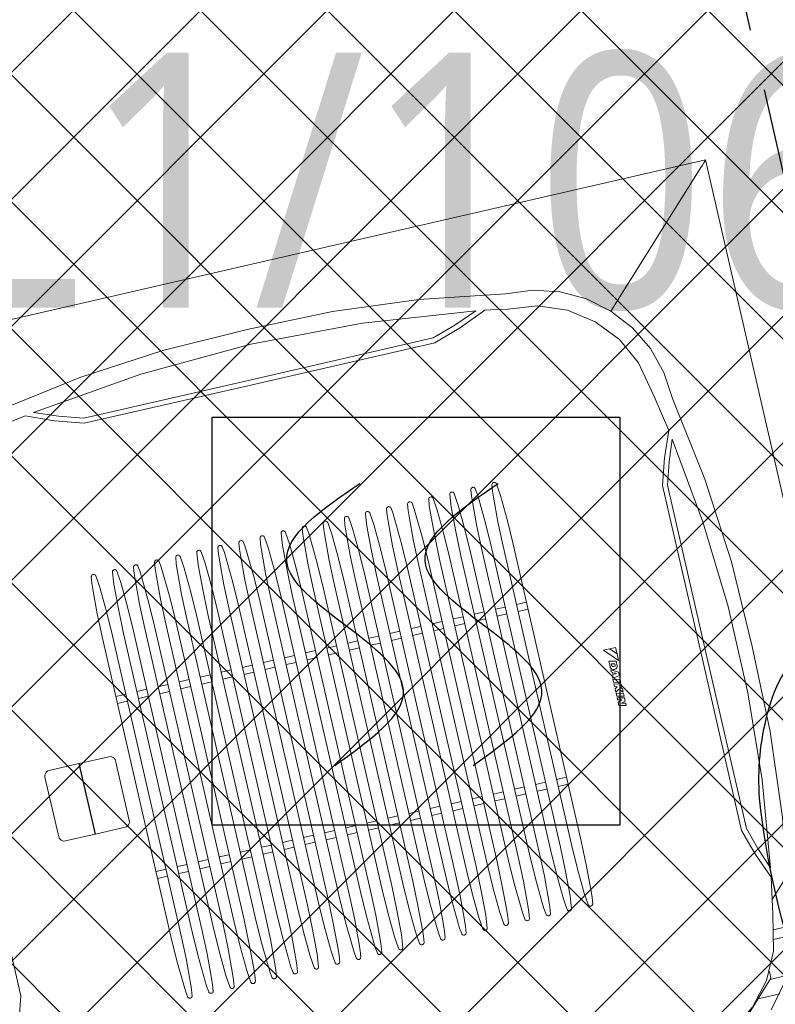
# Model space of a CAD drawing. Header units: centimetres. Extents: x -15121 to 17422, y -60492 to 0.
# Tile 213 of 256: x 2244 to 2318, y -29846 to -29750. Entities that reach past the tile are written whole.
import ezdxf
from ezdxf.enums import TextEntityAlignment as Align

# ---------------------------------------------------------------- set-up
doc = ezdxf.new("R2010")
doc.units = ezdxf.units.CM
doc.header["$LTSCALE"] = 60
doc.linetypes.add('MP', pattern=[0.25, 0.15, -0.1])
for name, color, linetype in [('_DTS_SSP', 1, 'Continuous'), ('A-----SZ', 8, 'Continuous'), ('AIKA KLIMATYZACJA2', 5, 'Continuous'), ('AIKA lampy restauracja wymiarowanie', 7, 'Continuous'), ('AIKA meble2', 8, 'Continuous'), ('AIKA ppoż restauracja', 7, 'Continuous'), ('AIKA sufity podwieszane', 8, 'Continuous'), ('AIKA WENT2', 8, 'Continuous')]:
    doc.layers.add(name, color=color, linetype=linetype)
doc.styles.add('Arial', font='l_10646.ttf')
doc.styles.add('wymiar', font='txt.shx', dxfattribs={"width": 0.6})
doc.dimstyles.new('Dwudziestka', dxfattribs={"dimtxt": 7, "dimasz": 0.7, "dimexe": 5, "dimexo": 0, "dimgap": 2.5, "dimtad": 1, "dimtoh": 1, "dimdec": 3, "dimrnd": 0.5, "dimdsep": 46, "dimtxsty": 'wymiar', "dimblk": 'znacznik', "dimcen": 0, "dimdle": 5, "dimse1": 1, "dimse2": 1, "dimclrd": 256, "dimclre": 256, "dimclrt": 256, "dimadec": 0, "dimazin": 0, "dimtfac": 0.4, "dimtdec": 3, "dimtix": 1, "dimtofl": 0, "dimtmove": 2, "dimatfit": 3, "dimldrblk": 'znacznik', "dimfxl": 1, "dimtolj": 1, "dimarcsym": 0})

# ---------------------------------------------------------------- blocks, each defined once
blk = doc.blocks.new('SL klima')
at = {"layer": 'AIKA KLIMATYZACJA2', "color": 140, "linetype": 'MP', "lineweight": -2}
blk.add_line((6475.775, -25771.737, 358.652), (6509.518, -25917.892, 358.652), dxfattribs=at)
blk = doc.blocks.new('SL krzesło')
at = {"layer": 'AIKA meble2'}
for p, q in [((-14.076, 42.173), (-14.845, 35.658)), ((-12.076, 42.173), (-11.628, 38.302)), ((12.076, 42.173), (11.586, 37.937)), ((14.076, 42.173), (14.905, 35.102))]:
    blk.add_line(p, q, dxfattribs=at)
at = {"layer": 'AIKA meble2', "transparency": 33554610}
for p, q in [((5.397, 39.888), (-5.272, 39.888)), ((17.355, -0.112), (-17.355, 0.112))]:
    blk.add_line(p, q, dxfattribs=at)
at = {"layer": 'AIKA meble2'}
for centre, radius, start, end in [((0, -26.206), 78.747, 83.06075, 96.93925), ((0.074, 7.505), 42.431, 75.60193, 103.19804), ((0, 16.386), 31.517, 73.97469, 106.02531), ((-9.162, 38.442), 7.248, 134.42091, 209.52067), ((9.162, 38.442), 7.248, 328.01039, 45.57909), ((-13.076, 42.173), 1, 0, 180), ((13.076, 42.173), 1, 0, 180)]:
    blk.add_arc(centre, radius, start, end, dxfattribs=at)
at = {"layer": 'AIKA meble2', "transparency": 33554610}
for centre, radius, start, end in [((-5.72, 27.415), 24.841, 98.78516, 118.03503), ((-5.72, 27.415), 24.841, 98.78516, 118.03503), ((5.72, 27.415), 24.841, 61.96497, 81.21484), ((5.72, 27.415), 24.841, 61.96497, 81.21484), ((-10.667, 35.994), 14.947, 116.75321, 150.82905), ((10.667, 35.994), 14.947, 29.17095, 63.24679), ((-6.347, 30.721), 18.387, 100.23592, 119.67368), ((6.347, 30.721), 18.387, 60.32632, 76.54596), ((-10.088, 35.33), 12.568, 115.25089, 156.71449), ((10.088, 35.33), 12.568, 23.28551, 64.74911), ((5.687, 31.736), 31.59, 158.56724, 214.56536), ((-5.687, 31.736), 31.59, 325.43464, 21.43276), ((1.558, 30.774), 25.069, 157.67285, 210.17816), ((-5.606, 27.696), 12.196, 88.42922, 145.84258), ((4.516, 26.297), 13.619, 35.66323, 86.29091), ((-1.558, 30.774), 25.069, 329.82184, 22.32715), ((0.905, 22.091), 20.754, 143.12929, 172.11934), ((-1.035, 21.778), 20.768, 7.55467, 36.86582), ((270.299, 1.813), 290.873, 175.43743, 179.54181), ((-262.623, 1.988), 283.065, 0.37333, 4.59088), ((-17.334, 3.488), 3.296, 168.60562, 267.68143), ((17.255, 3.142), 3.256, 271.77102, 12.24234)]:
    blk.add_arc(centre, radius, start, end, dxfattribs=at)
at = {"layer": 'AIKA meble2', "ltscale": 0.2, "transparency": 33554610}
for centre, start, end in [((-5.412, 34.196), 104.75922, 133.1183), ((5.412, 34.196), 46.8817, 75.24078)]:
    blk.add_arc(centre, 12.908, start, end, dxfattribs=at)
blk = doc.blocks.new('SL stolik i krzesła')
at = {"layer": 'AIKA meble2', "rotation": 90}
blk.add_blockref('SL krzesło', (5246.33, -44079.248), dxfattribs=at)
blk = doc.blocks.new('RSen_55_ME_FB_indoor unit - vrv - cassette-wall-floor_daikin - fxfa100aveb - round flow cassette - standard panel_daikin_lxwxh 950x950x296 mm-1840701-bottom')
at = {"lineweight": 18}
for p, q in [((-341.47, 337.95), (-363.25, 337.95)), ((-373.73, 322.05), (-357.37, 322.05)), ((-369.05, 284.76), (-387.99, 284.76)), ((-389.75, 275.24), (-371.05, 275.24))]:
    blk.add_line(p, q, dxfattribs=at)
blk = doc.blocks.new('RSen_55_ME_FB_SOg - fxfa100aveb - standard panel - SH_daikin_tbq - standard-951967-bottom')
at = {"lineweight": 18}
for p, q in [((-475.24, 474.95), (-475.24, -474.95)), ((-329.72, 349.71), (-358.27, 321.15)), ((-358.27, 321.15), (-358.27, 314.39)), ((-358.27, 321.15), (-358.27, 321.15)), ((-366.73, 295.75), (-366.73, 295.75)), ((-376.8, 246.05), (-395.54, 227.31)), ((-380.71, 224.64), (-380.71, 224.64)), ((-382.22, 215.56), (-382.22, 215.56)), ((-367.63, 172.74), (-367.63, 172.75)), ((-367.63, 0), (-367.63, 172.74)), ((-362.63, 173.41), (-362.63, 0)), ((362.63, 0), (362.63, 173.41)), ((-206.98, -150.29), (-206.98, 149.71)), ((-197.02, 149.71), (-197.02, -150.29)), ((-185.77, -150.29), (-185.77, 149.71)), ((-175.81, 149.71), (-175.81, -150.29)), ((-164.55, -150.29), (-164.55, 149.71)), ((-154.59, 149.71), (-154.59, -150.29)), ((-143.34, -150.29), (-143.34, 149.71)), ((-133.38, 149.71), (-133.38, -150.29)), ((-122.12, -150.29), (-122.12, 149.71)), ((-112.16, 149.71), (-112.16, -150.29)), ((-100.91, -150.29), (-100.91, 149.71)), ((-90.95, 149.71), (-90.95, -150.29)), ((-79.7, -150.29), (-79.7, 149.71)), ((-69.74, 149.71), (-69.74, -150.29)), ((-58.48, -150.29), (-58.48, 149.71)), ((-48.52, 149.71), (-48.52, -150.29)), ((-37.27, -150.29), (-37.27, 149.71)), ((-27.31, 149.71), (-27.31, -150.29)), ((-16.05, -150.29), (-16.05, 149.71)), ((-6.09, 149.71), (-6.09, -150.29)), ((5.16, -150.29), (5.16, 149.71)), ((15.12, 149.71), (15.12, -150.29)), ((26.38, -150.29), (26.38, 149.71)), ((36.34, 149.71), (36.34, -150.29)), ((47.59, -150.29), (47.59, 149.71)), ((57.55, 149.71), (57.55, -150.29)), ((68.81, -150.29), (68.81, 149.71)), ((78.77, 149.71), (78.77, -150.29)), ((90.02, -150.29), (90.02, 149.71)), ((99.98, 149.71), (99.98, -150.29)), ((111.23, -150.29), (111.23, 149.71)), ((121.19, 149.71), (121.19, -150.29)), ((132.45, -150.29), (132.45, 149.71)), ((142.41, 149.71), (142.41, -150.29)), ((153.66, -150.29), (153.66, 149.71)), ((163.62, 149.71), (163.62, -150.29)), ((174.88, -150.29), (174.88, 149.71)), ((184.84, 149.71), (184.84, -150.29)), ((196.09, -150.29), (196.09, 149.71)), ((206.05, 149.71), (206.05, -150.29)), ((-197.02, 91.24), (-206.98, 91.24)), ((-175.81, 91.24), (-185.77, 91.24)), ((-154.59, 91.24), (-164.55, 91.24)), ((-133.38, 91.24), (-143.34, 91.24)), ((-112.16, 91.24), (-122.12, 91.24)), ((-90.95, 91.24), (-100.91, 91.24)), ((-69.74, 91.24), (-79.7, 91.24)), ((-48.52, 91.24), (-58.48, 91.24)), ((-27.31, 91.24), (-37.27, 91.24)), ((-6.09, 91.24), (-16.05, 91.24)), ((15.12, 91.24), (5.16, 91.24)), ((36.34, 91.24), (26.38, 91.24)), ((57.55, 91.24), (47.59, 91.24)), ((78.77, 91.24), (68.81, 91.24)), ((99.98, 91.24), (90.02, 91.24)), ((121.19, 91.24), (111.23, 91.24)), ((142.41, 91.24), (132.45, 91.24)), ((163.62, 91.24), (153.66, 91.24)), ((184.84, 91.24), (174.88, 91.24)), ((206.05, 91.24), (196.09, 91.24)), ((-206.98, 84.24), (-197.02, 84.24)), ((-185.77, 84.24), (-175.81, 84.24)), ((-164.55, 84.24), (-154.59, 84.24)), ((-143.34, 84.24), (-133.38, 84.24)), ((-122.12, 84.24), (-112.16, 84.24)), ((-100.91, 84.24), (-90.95, 84.24)), ((-79.7, 84.24), (-69.74, 84.24)), ((-58.48, 84.24), (-48.52, 84.24)), ((-37.27, 84.24), (-27.31, 84.24)), ((-16.05, 84.24), (-6.09, 84.24)), ((5.16, 84.24), (15.12, 84.24)), ((26.38, 84.24), (36.34, 84.24)), ((47.59, 84.24), (57.55, 84.24)), ((68.81, 84.24), (78.77, 84.24)), ((90.02, 84.24), (99.98, 84.24)), ((111.23, 84.24), (121.19, 84.24)), ((132.45, 84.24), (142.41, 84.24)), ((153.66, 84.24), (163.62, 84.24)), ((174.88, 84.24), (184.84, 84.24)), ((196.09, 84.24), (206.05, 84.24)), ((220.5, 29.71), (220.5, 29.71)), ((220.5, 29.71), (220.5, -30.29)), ((255.77, 35.21), (226, 35.21)), ((255.77, -35.79), (255.77, 35.21)), ((286, 35.21), (256.19, 35.21)), ((256.19, 35.21), (256.19, -35.79)), ((291.5, 29.71), (291.5, 29.71)), ((291.5, -30.29), (291.5, 29.71)), ((-272.79, 27.13), (-279.79, 28.88)), ((-279.79, 28.88), (-279.79, 26.62)), ((-279.79, 26.62), (-275.79, 25.62)), ((-275.79, 25.62), (-279.79, 24.32)), ((-279.79, 24.32), (-279.79, 21.1)), ((-279.79, 21.1), (-272.79, 19.36)), ((-272.79, 17.84), (-279.79, 19.59)), ((-279.79, 19.59), (-279.79, 16.61)), ((-276.78, 22.55), (-272.79, 23.85)), ((-272.79, 21.55), (-276.78, 22.55)), ((-272.79, 23.85), (-272.79, 27.13)), ((-272.79, 19.36), (-272.79, 21.55)), ((-279.79, 16.61), (-272.79, 14.86)), ((-276.29, 11.49), (-279.79, 15.38)), ((-279.79, 15.38), (-279.79, 12.04)), ((-279.79, 12.04), (-277.42, 9.42)), ((-277.42, 9.42), (-279.79, 10.01)), ((-279.79, 10.01), (-279.79, 7.21)), ((-272.79, 13.94), (-276.29, 11.49)), ((-275.08, 8.83), (-272.79, 10.44)), ((-272.79, 14.86), (-272.79, 17.84)), ((-272.79, 10.44), (-272.79, 13.94)), ((-279.79, 7.21), (-272.79, 5.46)), ((-272.79, 3.84), (-279.79, 5.59)), ((-279.79, 5.59), (-279.79, 2.61)), ((-279.79, 2.61), (-272.79, 0.86)), ((-272.79, 8.26), (-275.08, 8.83)), ((-272.79, 5.46), (-272.79, 8.26)), ((-272.79, 0.86), (-272.79, 3.84)), ((-367.63, -172.75), (-367.63, 0)), ((-362.63, 0), (-362.63, -173.41)), ((-272.79, -0.17), (-279.79, -1.4)), ((-279.79, -1.4), (-279.79, -4.72)), ((-279.79, -4.72), (-272.79, -8.6)), ((-277.47, -3.97), (-275.8, -3.67)), ((-275.8, -4.89), (-277.47, -3.97)), ((-276.05, -8.39), (-277.01, -8.39)), ((-275.8, -3.67), (-275.8, -4.89)), ((-274.17, -3.38), (-272.79, -3.14)), ((-274.17, -5.8), (-274.17, -3.38)), ((-272.79, -6.56), (-274.17, -5.8)), ((-272.79, -3.14), (-272.79, -0.17)), ((-272.79, -8.6), (-272.79, -6.56)), ((-270.27, -28.88), (-282.31, -16)), ((-282.31, -16), (-282.31, -22.44)), ((-279.79, -11.17), (-279.79, -11.17)), ((-279.79, -11.17), (-279.79, -15.8)), ((-279.79, -15.8), (-272.79, -17.54)), ((-278.11, -13.33), (-278.11, -11.94)), ((-274.47, -14.24), (-278.11, -13.33)), ((-277.35, -11.19), (-276.29, -11.19)), ((-274.47, -12.76), (-274.47, -14.24)), ((-272.79, -11.94), (-272.79, -11.94)), ((-272.79, -17.54), (-272.79, -11.94)), ((-282.31, -22.44), (-276.29, -28.88)), ((-276.29, -28.88), (-282.31, -22.44)), ((-282.31, -22.44), (-282.31, -28.88)), ((-282.31, -28.88), (-276.29, -28.88)), ((-276.29, -28.88), (-270.27, -28.88)), ((-270.27, -28.88), (-270.27, -28.88)), ((226, -35.79), (255.77, -35.79)), ((256.19, -35.79), (286, -35.79)), ((-197.02, -84.81), (-206.98, -84.81)), ((-175.81, -84.81), (-185.77, -84.81)), ((-154.59, -84.81), (-164.55, -84.81)), ((-133.38, -84.81), (-143.34, -84.81)), ((-112.16, -84.81), (-122.12, -84.81)), ((-90.95, -84.81), (-100.91, -84.81)), ((-69.74, -84.81), (-79.7, -84.81)), ((-48.52, -84.81), (-58.48, -84.81)), ((-27.31, -84.81), (-37.27, -84.81)), ((-6.09, -84.81), (-16.05, -84.81)), ((15.12, -84.81), (5.16, -84.81)), ((36.34, -84.81), (26.38, -84.81)), ((57.55, -84.81), (47.59, -84.81)), ((78.77, -84.81), (68.81, -84.81)), ((99.98, -84.81), (90.02, -84.81)), ((121.19, -84.81), (111.23, -84.81)), ((142.41, -84.81), (132.45, -84.81)), ((163.62, -84.81), (153.66, -84.81)), ((184.84, -84.81), (174.88, -84.81)), ((206.05, -84.81), (196.09, -84.81)), ((-206.98, -91.81), (-197.02, -91.81)), ((-185.77, -91.81), (-175.81, -91.81)), ((-164.55, -91.81), (-154.59, -91.81)), ((-143.34, -91.81), (-133.38, -91.81)), ((-122.12, -91.81), (-112.16, -91.81)), ((-100.91, -91.81), (-90.95, -91.81)), ((-79.7, -91.81), (-69.74, -91.81)), ((-58.48, -91.81), (-48.52, -91.81)), ((-37.27, -91.81), (-27.31, -91.81)), ((-16.05, -91.81), (-6.09, -91.81)), ((5.16, -91.81), (15.12, -91.81)), ((26.38, -91.81), (36.34, -91.81)), ((47.59, -91.81), (57.55, -91.81)), ((68.81, -91.81), (78.77, -91.81)), ((90.02, -91.81), (99.98, -91.81)), ((111.23, -91.81), (121.19, -91.81)), ((132.45, -91.81), (142.41, -91.81)), ((153.66, -91.81), (163.62, -91.81)), ((174.88, -91.81), (184.84, -91.81)), ((196.09, -91.81), (206.05, -91.81)), ((-380.71, -224.64), (-380.71, -224.64)), ((-391.27, -254.48), (-391.27, -254.48)), ((-466.81, -466.52), (-351.57, -351.28)), ((-176.41, -359.64), (0, -359.64)), ((0, -364.64), (-175.74, -364.64)), ((-175.74, -364.64), (-175.74, -364.64)), ((0, -359.64), (176.41, -359.64)), ((175.74, -364.64), (0, -364.64)), ((175.74, -364.64), (175.74, -364.64)), ((-222.4, -381.18), (-222.4, -381.18)), ((222.4, -381.18), (222.4, -381.18)), ((-254.75, -390.98), (-254.75, -390.98)), ((0, -413.41), (0, -413.41)), ((-475.24, -474.95), (475.24, -474.95))]:
    blk.add_line(p, q, dxfattribs=at)
for points in [[(-253.38, 375.94, 0), (-282.69, 372.32, 0), (-310.23, 361.65, 0), (-334.34, 344.6, 0), (-353.56, 322.18, 0), (-366.73, 295.75, 0)], [(-391.27, 254.47, 0), (-388.8, 281.17, 0), (-381.13, 306.86, 0), (-368.56, 330.54, 0), (-351.57, 351.28, 0)], [(-366.73, 295.75, 0), (-374.21, 260.26, 0), (-380.71, 224.64, 0)], [(-413.02, 0, 0), (-411.79, 85.27, 0), (-404.53, 170.23, 0), (-391.27, 254.47, 0)], [(-380.71, 224.64, 0), (-370.6, 199.4, 0), (-362.63, 173.41, 0)], [(362.63, 173.41, 0), (370.6, 199.4, 0), (380.71, 224.64, 0)], [(-382.22, 215.56, 0), (-393.3, 129.68, 0), (-398.85, 43.29, 0), (-398.85, -43.28, 0), (-393.3, -129.68, 0), (-382.22, -215.56, 0)], [(-367.63, 172.74, 0), (-374.17, 194.41, 0), (-382.22, 215.56, 0)], [(-204.17, 211.14, 0), (-203.94, 211.64, 0), (-203.59, 212.07, 0), (-203.14, 212.41, 0), (-202.63, 212.62, 0), (-202.08, 212.71, 0), (-201.53, 212.66, 0), (-201.01, 212.48, 0), (-200.54, 212.18, 0), (-200.16, 211.78, 0), (-199.89, 211.29, 0), (-199.75, 210.75, 0)], [(-182.96, 211.14, 0), (-182.72, 211.64, 0), (-182.37, 212.07, 0), (-181.93, 212.41, 0), (-181.42, 212.62, 0), (-180.87, 212.71, 0), (-180.32, 212.66, 0), (-179.79, 212.48, 0), (-179.33, 212.18, 0), (-178.95, 211.78, 0), (-178.68, 211.29, 0), (-178.53, 210.75, 0)], [(-161.74, 211.14, 0), (-161.51, 211.64, 0), (-161.16, 212.07, 0), (-160.71, 212.41, 0), (-160.2, 212.62, 0), (-159.66, 212.71, 0), (-159.1, 212.66, 0), (-158.58, 212.48, 0), (-158.11, 212.18, 0), (-157.73, 211.78, 0), (-157.46, 211.29, 0), (-157.32, 210.75, 0)], [(-140.53, 211.14, 0), (-140.29, 211.64, 0), (-139.94, 212.07, 0), (-139.5, 212.41, 0), (-138.99, 212.62, 0), (-138.44, 212.71, 0), (-137.89, 212.66, 0), (-137.36, 212.48, 0), (-136.9, 212.18, 0), (-136.52, 211.78, 0), (-136.25, 211.29, 0), (-136.1, 210.75, 0)], [(-119.31, 211.14, 0), (-119.08, 211.64, 0), (-118.73, 212.07, 0), (-118.29, 212.41, 0), (-117.78, 212.62, 0), (-117.23, 212.71, 0), (-116.67, 212.66, 0), (-116.15, 212.48, 0), (-115.68, 212.18, 0), (-115.3, 211.78, 0), (-115.03, 211.29, 0), (-114.89, 210.75, 0)], [(-98.1, 211.14, 0), (-97.86, 211.64, 0), (-97.51, 212.07, 0), (-97.07, 212.41, 0), (-96.56, 212.62, 0), (-96.01, 212.71, 0), (-95.46, 212.66, 0), (-94.93, 212.48, 0), (-94.47, 212.18, 0), (-94.09, 211.78, 0), (-93.82, 211.29, 0), (-93.67, 210.75, 0)], [(-76.88, 211.14, 0), (-76.65, 211.64, 0), (-76.3, 212.07, 0), (-75.86, 212.41, 0), (-75.35, 212.62, 0), (-74.8, 212.71, 0), (-74.24, 212.66, 0), (-73.72, 212.48, 0), (-73.25, 212.18, 0), (-72.87, 211.78, 0), (-72.6, 211.29, 0), (-72.46, 210.75, 0)], [(-55.67, 211.14, 0), (-55.43, 211.64, 0), (-55.09, 212.07, 0), (-54.64, 212.41, 0), (-54.13, 212.62, 0), (-53.58, 212.71, 0), (-53.03, 212.66, 0), (-52.5, 212.48, 0), (-52.04, 212.18, 0), (-51.66, 211.78, 0), (-51.39, 211.29, 0), (-51.24, 210.75, 0)], [(-34.45, 211.14, 0), (-34.22, 211.64, 0), (-33.87, 212.07, 0), (-33.43, 212.41, 0), (-32.92, 212.62, 0), (-32.37, 212.71, 0), (-31.82, 212.66, 0), (-31.29, 212.48, 0), (-30.82, 212.18, 0), (-30.45, 211.78, 0), (-30.18, 211.29, 0), (-30.03, 210.75, 0)], [(-13.24, 211.14, 0), (-13.01, 211.64, 0), (-12.66, 212.07, 0), (-12.21, 212.41, 0), (-11.7, 212.62, 0), (-11.15, 212.71, 0), (-10.6, 212.66, 0), (-10.08, 212.48, 0), (-9.61, 212.18, 0), (-9.23, 211.78, 0), (-8.96, 211.29, 0), (-8.82, 210.75, 0)], [(7.97, 211.14, 0), (8.21, 211.64, 0), (8.56, 212.07, 0), (9, 212.41, 0), (9.51, 212.62, 0), (10.06, 212.71, 0), (10.61, 212.66, 0), (11.14, 212.48, 0), (11.6, 212.18, 0), (11.98, 211.78, 0), (12.25, 211.29, 0), (12.4, 210.75, 0)], [(29.19, 211.14, 0), (29.42, 211.64, 0), (29.77, 212.07, 0), (30.22, 212.41, 0), (30.73, 212.62, 0), (31.27, 212.71, 0), (31.83, 212.66, 0), (32.35, 212.48, 0), (32.82, 212.18, 0), (33.2, 211.78, 0), (33.47, 211.29, 0), (33.61, 210.75, 0)], [(50.4, 211.14, 0), (50.64, 211.64, 0), (50.99, 212.07, 0), (51.43, 212.41, 0), (51.94, 212.62, 0), (52.49, 212.71, 0), (53.04, 212.66, 0), (53.57, 212.48, 0), (54.03, 212.18, 0), (54.41, 211.78, 0), (54.68, 211.29, 0), (54.83, 210.75, 0)], [(71.62, 211.14, 0), (71.85, 211.64, 0), (72.2, 212.07, 0), (72.64, 212.41, 0), (73.16, 212.62, 0), (73.7, 212.71, 0), (74.26, 212.66, 0), (74.78, 212.48, 0), (75.25, 212.18, 0), (75.63, 211.78, 0), (75.9, 211.29, 0), (76.04, 210.75, 0)], [(92.83, 211.14, 0), (93.07, 211.64, 0), (93.42, 212.07, 0), (93.86, 212.41, 0), (94.37, 212.62, 0), (94.92, 212.71, 0), (95.47, 212.66, 0), (96, 212.48, 0), (96.46, 212.18, 0), (96.84, 211.78, 0), (97.11, 211.29, 0), (97.26, 210.75, 0)], [(114.05, 211.14, 0), (114.28, 211.64, 0), (114.63, 212.07, 0), (115.07, 212.41, 0), (115.58, 212.62, 0), (116.13, 212.71, 0), (116.69, 212.66, 0), (117.21, 212.48, 0), (117.68, 212.18, 0), (118.06, 211.78, 0), (118.33, 211.29, 0), (118.47, 210.75, 0)], [(135.26, 211.14, 0), (135.5, 211.64, 0), (135.85, 212.07, 0), (136.29, 212.41, 0), (136.8, 212.62, 0), (137.35, 212.71, 0), (137.9, 212.66, 0), (138.43, 212.48, 0), (138.89, 212.18, 0), (139.27, 211.78, 0), (139.54, 211.29, 0), (139.69, 210.75, 0)], [(156.48, 211.14, 0), (156.71, 211.64, 0), (157.06, 212.07, 0), (157.5, 212.41, 0), (158.01, 212.62, 0), (158.56, 212.71, 0), (159.12, 212.66, 0), (159.64, 212.48, 0), (160.11, 212.18, 0), (160.49, 211.78, 0), (160.76, 211.29, 0), (160.9, 210.75, 0)], [(177.69, 211.14, 0), (177.93, 211.64, 0), (178.27, 212.07, 0), (178.72, 212.41, 0), (179.23, 212.62, 0), (179.78, 212.71, 0), (180.33, 212.66, 0), (180.85, 212.48, 0), (181.32, 212.18, 0), (181.7, 211.78, 0), (181.97, 211.29, 0), (182.11, 210.75, 0)], [(198.91, 211.14, 0), (199.14, 211.64, 0), (199.49, 212.07, 0), (199.93, 212.41, 0), (200.44, 212.62, 0), (200.99, 212.71, 0), (201.54, 212.66, 0), (202.07, 212.48, 0), (202.54, 212.18, 0), (202.91, 211.78, 0), (203.18, 211.29, 0), (203.33, 210.75, 0)], [(-205.5, 198.38, 0), (-204.97, 204.77, 0), (-204.17, 211.14, 0)], [(-199.75, 210.75, 0), (-199.02, 204.82, 0), (-198.54, 198.87, 0)], [(-184.29, 198.38, 0), (-183.76, 204.77, 0), (-182.96, 211.14, 0)], [(-178.53, 210.75, 0), (-177.81, 204.82, 0), (-177.32, 198.87, 0)], [(-163.07, 198.38, 0), (-162.54, 204.77, 0), (-161.74, 211.14, 0)], [(-157.32, 210.75, 0), (-156.59, 204.82, 0), (-156.11, 198.87, 0)], [(-141.86, 198.38, 0), (-141.33, 204.77, 0), (-140.53, 211.14, 0)], [(-136.1, 210.75, 0), (-135.38, 204.82, 0), (-134.89, 198.87, 0)], [(-120.64, 198.38, 0), (-120.11, 204.77, 0), (-119.31, 211.14, 0)], [(-114.89, 210.75, 0), (-114.16, 204.82, 0), (-113.68, 198.87, 0)], [(-99.43, 198.38, 0), (-98.9, 204.77, 0), (-98.1, 211.14, 0)], [(-93.67, 210.75, 0), (-92.95, 204.82, 0), (-92.46, 198.87, 0)], [(-78.21, 198.38, 0), (-77.69, 204.77, 0), (-76.88, 211.14, 0)], [(-72.46, 210.75, 0), (-71.73, 204.82, 0), (-71.25, 198.87, 0)], [(-57, 198.38, 0), (-56.47, 204.77, 0), (-55.67, 211.14, 0)], [(-51.24, 210.75, 0), (-50.52, 204.82, 0), (-50.03, 198.87, 0)], [(-35.78, 198.38, 0), (-35.26, 204.77, 0), (-34.45, 211.14, 0)], [(-30.03, 210.75, 0), (-29.31, 204.82, 0), (-28.82, 198.87, 0)], [(-14.57, 198.38, 0), (-14.04, 204.77, 0), (-13.24, 211.14, 0)], [(-8.82, 210.75, 0), (-8.09, 204.82, 0), (-7.6, 198.87, 0)], [(6.64, 198.38, 0), (7.17, 204.77, 0), (7.97, 211.14, 0)], [(12.4, 210.75, 0), (13.12, 204.82, 0), (13.61, 198.87, 0)], [(27.86, 198.38, 0), (28.39, 204.77, 0), (29.19, 211.14, 0)], [(33.61, 210.75, 0), (34.34, 204.82, 0), (34.82, 198.87, 0)], [(49.07, 198.38, 0), (49.6, 204.77, 0), (50.4, 211.14, 0)], [(54.83, 210.75, 0), (55.55, 204.82, 0), (56.04, 198.87, 0)], [(70.29, 198.38, 0), (70.82, 204.77, 0), (71.62, 211.14, 0)], [(76.04, 210.75, 0), (76.77, 204.82, 0), (77.25, 198.87, 0)], [(91.5, 198.38, 0), (92.03, 204.77, 0), (92.83, 211.14, 0)], [(97.26, 210.75, 0), (97.98, 204.82, 0), (98.47, 198.87, 0)], [(112.72, 198.38, 0), (113.25, 204.77, 0), (114.05, 211.14, 0)], [(118.47, 210.75, 0), (119.2, 204.82, 0), (119.68, 198.87, 0)], [(133.93, 198.38, 0), (134.46, 204.77, 0), (135.26, 211.14, 0)], [(139.69, 210.75, 0), (140.41, 204.82, 0), (140.9, 198.87, 0)], [(155.15, 198.38, 0), (155.67, 204.77, 0), (156.48, 211.14, 0)], [(160.9, 210.75, 0), (161.62, 204.82, 0), (162.11, 198.87, 0)], [(176.36, 198.38, 0), (176.89, 204.77, 0), (177.69, 211.14, 0)], [(182.11, 210.75, 0), (182.84, 204.82, 0), (183.33, 198.87, 0)], [(197.58, 198.38, 0), (198.1, 204.77, 0), (198.91, 211.14, 0)], [(203.33, 210.75, 0), (204.05, 204.82, 0), (204.54, 198.87, 0)], [(-206.98, 149.71, 0), (-206.61, 174.06, 0), (-205.5, 198.38, 0)], [(-198.54, 198.87, 0), (-197.4, 174.3, 0), (-197.02, 149.71, 0)], [(-185.77, 149.71, 0), (-185.4, 174.06, 0), (-184.29, 198.38, 0)], [(-177.32, 198.87, 0), (-176.19, 174.3, 0), (-175.81, 149.71, 0)], [(-164.55, 149.71, 0), (-164.18, 174.06, 0), (-163.07, 198.38, 0)], [(-156.11, 198.87, 0), (-154.97, 174.3, 0), (-154.59, 149.71, 0)], [(-143.34, 149.71, 0), (-142.97, 174.06, 0), (-141.86, 198.38, 0)], [(-134.89, 198.87, 0), (-133.76, 174.3, 0), (-133.38, 149.71, 0)], [(-122.12, 149.71, 0), (-121.75, 174.06, 0), (-120.64, 198.38, 0)], [(-113.68, 198.87, 0), (-112.54, 174.3, 0), (-112.16, 149.71, 0)], [(-100.91, 149.71, 0), (-100.54, 174.06, 0), (-99.43, 198.38, 0)], [(-92.46, 198.87, 0), (-91.33, 174.3, 0), (-90.95, 149.71, 0)], [(-79.7, 149.71, 0), (-79.33, 174.06, 0), (-78.21, 198.38, 0)], [(-71.25, 198.87, 0), (-70.11, 174.3, 0), (-69.74, 149.71, 0)], [(-58.48, 149.71, 0), (-58.11, 174.06, 0), (-57, 198.38, 0)], [(-50.03, 198.87, 0), (-48.9, 174.3, 0), (-48.52, 149.71, 0)], [(-37.27, 149.71, 0), (-36.9, 174.06, 0), (-35.78, 198.38, 0)], [(-28.82, 198.87, 0), (-27.68, 174.3, 0), (-27.31, 149.71, 0)], [(-16.05, 149.71, 0), (-15.68, 174.06, 0), (-14.57, 198.38, 0)], [(-7.6, 198.87, 0), (-6.47, 174.3, 0), (-6.09, 149.71, 0)], [(5.16, 149.71, 0), (5.53, 174.06, 0), (6.64, 198.38, 0)], [(13.61, 198.87, 0), (14.74, 174.3, 0), (15.12, 149.71, 0)], [(26.38, 149.71, 0), (26.75, 174.06, 0), (27.86, 198.38, 0)], [(34.82, 198.87, 0), (35.96, 174.3, 0), (36.34, 149.71, 0)], [(47.59, 149.71, 0), (47.96, 174.06, 0), (49.07, 198.38, 0)], [(56.04, 198.87, 0), (57.17, 174.3, 0), (57.55, 149.71, 0)], [(68.81, 149.71, 0), (69.18, 174.06, 0), (70.29, 198.38, 0)], [(77.25, 198.87, 0), (78.39, 174.3, 0), (78.77, 149.71, 0)], [(90.02, 149.71, 0), (90.39, 174.06, 0), (91.5, 198.38, 0)], [(98.47, 198.87, 0), (99.6, 174.3, 0), (99.98, 149.71, 0)], [(111.23, 149.71, 0), (111.61, 174.06, 0), (112.72, 198.38, 0)], [(119.68, 198.87, 0), (120.82, 174.3, 0), (121.19, 149.71, 0)], [(132.45, 149.71, 0), (132.82, 174.06, 0), (133.93, 198.38, 0)], [(140.9, 198.87, 0), (142.03, 174.3, 0), (142.41, 149.71, 0)], [(153.66, 149.71, 0), (154.03, 174.06, 0), (155.15, 198.38, 0)], [(162.11, 198.87, 0), (163.25, 174.3, 0), (163.62, 149.71, 0)], [(174.88, 149.71, 0), (175.25, 174.06, 0), (176.36, 198.38, 0)], [(183.33, 198.87, 0), (184.46, 174.3, 0), (184.84, 149.71, 0)], [(196.09, 149.71, 0), (196.46, 174.06, 0), (197.58, 198.38, 0)], [(204.54, 198.87, 0), (205.67, 174.3, 0), (206.05, 149.71, 0)], [(226, 35.21, 0), (224.58, 35.02, 0), (223.25, 34.48, 0), (222.11, 33.6, 0), (221.24, 32.46, 0), (220.69, 31.14, 0), (220.5, 29.71, 0)], [(291.5, 29.71, 0), (291.31, 31.14, 0), (290.76, 32.46, 0), (289.89, 33.6, 0), (288.75, 34.48, 0), (287.42, 35.02, 0), (286, 35.21, 0)], [(-391.27, -254.48, 0), (-404.53, -170.24, 0), (-411.79, -85.27, 0), (-413.02, 0, 0)], [(-277.01, -8.39, 0), (-277.73, -8.48, 0), (-278.4, -8.76, 0), (-278.97, -9.2, 0), (-279.41, -9.78, 0), (-279.69, -10.45, 0), (-279.79, -11.17, 0)], [(-272.79, -11.94, 0), (-272.9, -11.07, 0), (-273.22, -10.25, 0), (-273.73, -9.53, 0), (-274.4, -8.96, 0), (-275.19, -8.57, 0), (-276.05, -8.39, 0)], [(-278.11, -11.94, 0), (-278.08, -11.75, 0), (-278.01, -11.57, 0), (-277.89, -11.41, 0), (-277.73, -11.29, 0), (-277.55, -11.21, 0), (-277.35, -11.19, 0)], [(-276.29, -11.19, 0), (-275.85, -11.24, 0), (-275.45, -11.39, 0), (-275.08, -11.64, 0), (-274.79, -11.96, 0), (-274.58, -12.34, 0), (-274.47, -12.76, 0)], [(220.5, -30.29, 0), (220.69, -31.71, 0), (221.24, -33.04, 0), (222.11, -34.18, 0), (223.25, -35.05, 0), (224.58, -35.6, 0), (226, -35.79, 0)], [(286, -35.79, 0), (287.42, -35.6, 0), (288.75, -35.05, 0), (289.89, -34.18, 0), (290.76, -33.04, 0), (291.31, -31.71, 0), (291.5, -30.29, 0)], [(-205.47, -199.43, 0), (-206.61, -174.87, 0), (-206.98, -150.29, 0)], [(-197.02, -150.29, 0), (-197.4, -174.87, 0), (-198.53, -199.43, 0)], [(-184.26, -199.43, 0), (-185.39, -174.87, 0), (-185.77, -150.29, 0)], [(-175.81, -150.29, 0), (-176.19, -174.87, 0), (-177.32, -199.43, 0)], [(-163.04, -199.43, 0), (-164.18, -174.87, 0), (-164.55, -150.29, 0)], [(-154.59, -150.29, 0), (-154.97, -174.87, 0), (-156.11, -199.43, 0)], [(-141.83, -199.43, 0), (-142.96, -174.87, 0), (-143.34, -150.29, 0)], [(-133.38, -150.29, 0), (-133.76, -174.87, 0), (-134.89, -199.43, 0)], [(-120.61, -199.43, 0), (-121.75, -174.87, 0), (-122.12, -150.29, 0)], [(-112.16, -150.29, 0), (-112.54, -174.87, 0), (-113.68, -199.43, 0)], [(-99.4, -199.43, 0), (-100.53, -174.87, 0), (-100.91, -150.29, 0)], [(-90.95, -150.29, 0), (-91.33, -174.87, 0), (-92.46, -199.43, 0)], [(-78.18, -199.43, 0), (-79.32, -174.87, 0), (-79.7, -150.29, 0)], [(-69.74, -150.29, 0), (-70.11, -174.87, 0), (-71.25, -199.43, 0)], [(-56.97, -199.43, 0), (-58.1, -174.87, 0), (-58.48, -150.29, 0)], [(-48.52, -150.29, 0), (-48.9, -174.87, 0), (-50.03, -199.43, 0)], [(-35.76, -199.43, 0), (-36.89, -174.87, 0), (-37.27, -150.29, 0)], [(-27.31, -150.29, 0), (-27.68, -174.87, 0), (-28.82, -199.43, 0)], [(-14.54, -199.43, 0), (-15.67, -174.87, 0), (-16.05, -150.29, 0)], [(-6.09, -150.29, 0), (-6.47, -174.87, 0), (-7.6, -199.43, 0)], [(6.67, -199.43, 0), (5.54, -174.87, 0), (5.16, -150.29, 0)], [(15.12, -150.29, 0), (14.74, -174.87, 0), (13.61, -199.43, 0)], [(27.89, -199.43, 0), (26.75, -174.87, 0), (26.38, -150.29, 0)], [(36.34, -150.29, 0), (35.96, -174.87, 0), (34.83, -199.43, 0)], [(49.1, -199.43, 0), (47.97, -174.87, 0), (47.59, -150.29, 0)], [(57.55, -150.29, 0), (57.17, -174.87, 0), (56.04, -199.43, 0)], [(70.32, -199.43, 0), (69.18, -174.87, 0), (68.81, -150.29, 0)], [(78.77, -150.29, 0), (78.39, -174.87, 0), (77.25, -199.43, 0)], [(91.53, -199.43, 0), (90.4, -174.87, 0), (90.02, -150.29, 0)], [(99.98, -150.29, 0), (99.6, -174.87, 0), (98.47, -199.43, 0)], [(112.75, -199.43, 0), (111.61, -174.87, 0), (111.23, -150.29, 0)], [(121.19, -150.29, 0), (120.82, -174.87, 0), (119.68, -199.43, 0)], [(133.96, -199.43, 0), (132.83, -174.87, 0), (132.45, -150.29, 0)], [(142.41, -150.29, 0), (142.03, -174.87, 0), (140.9, -199.43, 0)], [(155.18, -199.43, 0), (154.04, -174.87, 0), (153.66, -150.29, 0)], [(163.62, -150.29, 0), (163.25, -174.87, 0), (162.11, -199.43, 0)], [(176.39, -199.43, 0), (175.26, -174.87, 0), (174.88, -150.29, 0)], [(184.84, -150.29, 0), (184.46, -174.87, 0), (183.33, -199.43, 0)], [(197.6, -199.43, 0), (196.47, -174.87, 0), (196.09, -150.29, 0)], [(206.05, -150.29, 0), (205.68, -174.87, 0), (204.54, -199.43, 0)], [(-382.22, -215.56, 0), (-374.17, -194.41, 0), (-367.63, -172.75, 0)], [(-362.63, -173.41, 0), (-370.6, -199.41, 0), (-380.71, -224.64, 0)], [(-204.26, -211.33, 0), (-204.98, -205.39, 0), (-205.47, -199.43, 0)], [(-198.53, -199.43, 0), (-199.02, -205.39, 0), (-199.75, -211.33, 0)], [(-183.04, -211.33, 0), (-183.77, -205.39, 0), (-184.26, -199.43, 0)], [(-177.32, -199.43, 0), (-177.81, -205.39, 0), (-178.53, -211.33, 0)], [(-161.83, -211.33, 0), (-162.56, -205.39, 0), (-163.04, -199.43, 0)], [(-156.11, -199.43, 0), (-156.59, -205.39, 0), (-157.32, -211.33, 0)], [(-140.62, -211.33, 0), (-141.34, -205.39, 0), (-141.83, -199.43, 0)], [(-134.89, -199.43, 0), (-135.38, -205.39, 0), (-136.1, -211.33, 0)], [(-119.4, -211.33, 0), (-120.13, -205.39, 0), (-120.61, -199.43, 0)], [(-113.68, -199.43, 0), (-114.16, -205.39, 0), (-114.89, -211.33, 0)], [(-98.19, -211.33, 0), (-98.91, -205.39, 0), (-99.4, -199.43, 0)], [(-92.46, -199.43, 0), (-92.95, -205.39, 0), (-93.67, -211.33, 0)], [(-76.97, -211.33, 0), (-77.7, -205.39, 0), (-78.18, -199.43, 0)], [(-71.25, -199.43, 0), (-71.73, -205.39, 0), (-72.46, -211.33, 0)], [(-55.76, -211.33, 0), (-56.48, -205.39, 0), (-56.97, -199.43, 0)], [(-50.03, -199.43, 0), (-50.52, -205.39, 0), (-51.24, -211.33, 0)], [(-34.54, -211.33, 0), (-35.27, -205.39, 0), (-35.76, -199.43, 0)], [(-28.82, -199.43, 0), (-29.31, -205.39, 0), (-30.03, -211.33, 0)], [(-13.33, -211.33, 0), (-14.05, -205.39, 0), (-14.54, -199.43, 0)], [(-7.6, -199.43, 0), (-8.09, -205.39, 0), (-8.82, -211.33, 0)], [(7.89, -211.33, 0), (7.16, -205.39, 0), (6.67, -199.43, 0)], [(13.61, -199.43, 0), (13.12, -205.39, 0), (12.4, -211.33, 0)], [(29.1, -211.33, 0), (28.38, -205.39, 0), (27.89, -199.43, 0)], [(34.83, -199.43, 0), (34.34, -205.39, 0), (33.61, -211.33, 0)], [(50.31, -211.33, 0), (49.59, -205.39, 0), (49.1, -199.43, 0)], [(56.04, -199.43, 0), (55.55, -205.39, 0), (54.83, -211.33, 0)], [(71.53, -211.33, 0), (70.8, -205.39, 0), (70.32, -199.43, 0)], [(77.25, -199.43, 0), (76.77, -205.39, 0), (76.04, -211.33, 0)], [(92.74, -211.33, 0), (92.02, -205.39, 0), (91.53, -199.43, 0)], [(98.47, -199.43, 0), (97.98, -205.39, 0), (97.26, -211.33, 0)], [(113.96, -211.33, 0), (113.23, -205.39, 0), (112.75, -199.43, 0)], [(119.68, -199.43, 0), (119.2, -205.39, 0), (118.47, -211.33, 0)], [(135.17, -211.33, 0), (134.45, -205.39, 0), (133.96, -199.43, 0)], [(140.9, -199.43, 0), (140.41, -205.39, 0), (139.69, -211.33, 0)], [(156.39, -211.33, 0), (155.66, -205.39, 0), (155.18, -199.43, 0)], [(162.11, -199.43, 0), (161.63, -205.39, 0), (160.9, -211.33, 0)], [(177.6, -211.33, 0), (176.88, -205.39, 0), (176.39, -199.43, 0)], [(183.33, -199.43, 0), (182.84, -205.39, 0), (182.11, -211.33, 0)], [(198.82, -211.33, 0), (198.09, -205.39, 0), (197.6, -199.43, 0)], [(204.54, -199.43, 0), (204.05, -205.39, 0), (203.33, -211.33, 0)], [(-199.75, -211.33, 0), (-199.9, -211.9, 0), (-200.2, -212.41, 0), (-200.62, -212.82, 0), (-201.14, -213.12, 0), (-201.71, -213.27, 0), (-202.3, -213.27, 0), (-202.87, -213.12, 0), (-203.38, -212.82, 0), (-203.8, -212.41, 0), (-204.1, -211.9, 0), (-204.26, -211.33, 0)], [(-178.53, -211.33, 0), (-178.69, -211.9, 0), (-178.99, -212.41, 0), (-179.41, -212.82, 0), (-179.92, -213.12, 0), (-180.49, -213.27, 0), (-181.08, -213.27, 0), (-181.65, -213.12, 0), (-182.17, -212.82, 0), (-182.59, -212.41, 0), (-182.89, -211.9, 0), (-183.04, -211.33, 0)], [(-157.32, -211.33, 0), (-157.48, -211.9, 0), (-157.78, -212.41, 0), (-158.2, -212.82, 0), (-158.71, -213.12, 0), (-159.28, -213.27, 0), (-159.87, -213.27, 0), (-160.44, -213.12, 0), (-160.95, -212.82, 0), (-161.37, -212.41, 0), (-161.67, -211.9, 0), (-161.83, -211.33, 0)], [(-136.1, -211.33, 0), (-136.26, -211.9, 0), (-136.56, -212.41, 0), (-136.98, -212.82, 0), (-137.49, -213.12, 0), (-138.06, -213.27, 0), (-138.65, -213.27, 0), (-139.23, -213.12, 0), (-139.74, -212.82, 0), (-140.16, -212.41, 0), (-140.46, -211.9, 0), (-140.62, -211.33, 0)], [(-114.89, -211.33, 0), (-115.05, -211.9, 0), (-115.35, -212.41, 0), (-115.77, -212.82, 0), (-116.28, -213.12, 0), (-116.85, -213.27, 0), (-117.44, -213.27, 0), (-118.01, -213.12, 0), (-118.52, -212.82, 0), (-118.94, -212.41, 0), (-119.24, -211.9, 0), (-119.4, -211.33, 0)], [(-93.67, -211.33, 0), (-93.83, -211.9, 0), (-94.13, -212.41, 0), (-94.55, -212.82, 0), (-95.06, -213.12, 0), (-95.64, -213.27, 0), (-96.23, -213.27, 0), (-96.8, -213.12, 0), (-97.31, -212.82, 0), (-97.73, -212.41, 0), (-98.03, -211.9, 0), (-98.19, -211.33, 0)], [(-72.46, -211.33, 0), (-72.62, -211.9, 0), (-72.92, -212.41, 0), (-73.34, -212.82, 0), (-73.85, -213.12, 0), (-74.42, -213.27, 0), (-75.01, -213.27, 0), (-75.58, -213.12, 0), (-76.09, -212.82, 0), (-76.51, -212.41, 0), (-76.81, -211.9, 0), (-76.97, -211.33, 0)], [(-51.24, -211.33, 0), (-51.4, -211.9, 0), (-51.7, -212.41, 0), (-52.12, -212.82, 0), (-52.64, -213.12, 0), (-53.21, -213.27, 0), (-53.8, -213.27, 0), (-54.37, -213.12, 0), (-54.88, -212.82, 0), (-55.3, -212.41, 0), (-55.6, -211.9, 0), (-55.76, -211.33, 0)], [(-30.03, -211.33, 0), (-30.19, -211.9, 0), (-30.49, -212.41, 0), (-30.91, -212.82, 0), (-31.42, -213.12, 0), (-31.99, -213.27, 0), (-32.58, -213.27, 0), (-33.15, -213.12, 0), (-33.67, -212.82, 0), (-34.09, -212.41, 0), (-34.38, -211.9, 0), (-34.54, -211.33, 0)], [(-8.82, -211.33, 0), (-8.97, -211.9, 0), (-9.27, -212.41, 0), (-9.69, -212.82, 0), (-10.21, -213.12, 0), (-10.78, -213.27, 0), (-11.37, -213.27, 0), (-11.94, -213.12, 0), (-12.45, -212.82, 0), (-12.87, -212.41, 0), (-13.17, -211.9, 0), (-13.33, -211.33, 0)], [(12.4, -211.33, 0), (12.24, -211.9, 0), (11.94, -212.41, 0), (11.52, -212.82, 0), (11.01, -213.12, 0), (10.44, -213.27, 0), (9.85, -213.27, 0), (9.28, -213.12, 0), (8.76, -212.82, 0), (8.34, -212.41, 0), (8.04, -211.9, 0), (7.89, -211.33, 0)], [(33.61, -211.33, 0), (33.45, -211.9, 0), (33.16, -212.41, 0), (32.74, -212.82, 0), (32.22, -213.12, 0), (31.65, -213.27, 0), (31.06, -213.27, 0), (30.49, -213.12, 0), (29.98, -212.82, 0), (29.56, -212.41, 0), (29.26, -211.9, 0), (29.1, -211.33, 0)], [(54.83, -211.33, 0), (54.67, -211.9, 0), (54.37, -212.41, 0), (53.95, -212.82, 0), (53.44, -213.12, 0), (52.87, -213.27, 0), (52.28, -213.27, 0), (51.71, -213.12, 0), (51.19, -212.82, 0), (50.77, -212.41, 0), (50.47, -211.9, 0), (50.31, -211.33, 0)], [(76.04, -211.33, 0), (75.88, -211.9, 0), (75.58, -212.41, 0), (75.16, -212.82, 0), (74.65, -213.12, 0), (74.08, -213.27, 0), (73.49, -213.27, 0), (72.92, -213.12, 0), (72.41, -212.82, 0), (71.99, -212.41, 0), (71.69, -211.9, 0), (71.53, -211.33, 0)], [(97.26, -211.33, 0), (97.1, -211.9, 0), (96.8, -212.41, 0), (96.38, -212.82, 0), (95.87, -213.12, 0), (95.3, -213.27, 0), (94.71, -213.27, 0), (94.13, -213.12, 0), (93.62, -212.82, 0), (93.2, -212.41, 0), (92.9, -211.9, 0), (92.74, -211.33, 0)], [(118.47, -211.33, 0), (118.31, -211.9, 0), (118.01, -212.41, 0), (117.59, -212.82, 0), (117.08, -213.12, 0), (116.51, -213.27, 0), (115.92, -213.27, 0), (115.35, -213.12, 0), (114.84, -212.82, 0), (114.42, -212.41, 0), (114.12, -211.9, 0), (113.96, -211.33, 0)], [(139.69, -211.33, 0), (139.53, -211.9, 0), (139.23, -212.41, 0), (138.81, -212.82, 0), (138.3, -213.12, 0), (137.72, -213.27, 0), (137.13, -213.27, 0), (136.56, -213.12, 0), (136.05, -212.82, 0), (135.63, -212.41, 0), (135.33, -211.9, 0), (135.17, -211.33, 0)], [(160.9, -211.33, 0), (160.74, -211.9, 0), (160.44, -212.41, 0), (160.02, -212.82, 0), (159.51, -213.12, 0), (158.94, -213.27, 0), (158.35, -213.27, 0), (157.78, -213.12, 0), (157.27, -212.82, 0), (156.85, -212.41, 0), (156.55, -211.9, 0), (156.39, -211.33, 0)], [(182.11, -211.33, 0), (181.96, -211.9, 0), (181.66, -212.41, 0), (181.24, -212.82, 0), (180.72, -213.12, 0), (180.15, -213.27, 0), (179.56, -213.27, 0), (178.99, -213.12, 0), (178.48, -212.82, 0), (178.06, -212.41, 0), (177.76, -211.9, 0), (177.6, -211.33, 0)], [(203.33, -211.33, 0), (203.17, -211.9, 0), (202.87, -212.41, 0), (202.45, -212.82, 0), (201.94, -213.12, 0), (201.37, -213.27, 0), (200.78, -213.27, 0), (200.21, -213.12, 0), (199.69, -212.82, 0), (199.27, -212.41, 0), (198.97, -211.9, 0), (198.82, -211.33, 0)], [(-380.71, -224.64, 0), (-374.21, -260.27, 0), (-366.73, -295.75, 0)], [(-351.57, -351.28, 0), (-368.56, -330.54, 0), (-381.13, -306.86, 0), (-388.8, -281.17, 0), (-391.27, -254.48, 0)], [(-366.73, -295.75, 0), (-353.56, -322.18, 0), (-334.34, -344.6, 0), (-310.23, -361.65, 0), (-282.69, -372.32, 0), (-253.38, -375.94, 0)], [(-254.75, -390.98, 0), (-281.45, -388.52, 0), (-307.14, -380.85, 0), (-330.82, -368.27, 0), (-351.57, -351.28, 0)], [(-231.3, -379.75, 0), (-204.3, -368.47, 0), (-176.41, -359.64, 0)], [(-175.74, -364.64, 0), (-199.38, -372.02, 0), (-222.4, -381.18, 0)], [(222.4, -381.18, 0), (199.38, -372.02, 0), (175.74, -364.64, 0)], [(176.41, -359.64, 0), (204.3, -368.47, 0), (231.3, -379.75, 0)], [(-253.38, -375.94, 0), (-242.33, -377.89, 0), (-231.3, -379.75, 0)], [(231.3, -379.75, 0), (242.33, -377.89, 0), (253.38, -375.94, 0)], [(-222.4, -381.18, 0), (-111.54, -394.24, 0), (0, -398.61, 0), (111.54, -394.24, 0), (222.4, -381.18, 0)], [(0, -413.41, 0), (-85.38, -411.98, 0), (-170.44, -404.49, 0), (-254.75, -390.98, 0)], [(254.75, -390.98, 0), (170.44, -404.49, 0), (85.38, -411.98, 0), (0, -413.41, 0)], [(-475.24, -474.95, 0), (-475.24, -474.95, 0), (-474.94, -474.65, 0), (-474.12, -473.83, 0), (-472.81, -472.52, 0), (-471.09, -470.81, 0), (-469.06, -468.77, 0), (-466.81, -466.52, 0)]]:
    blk.add_polyline3d(points, dxfattribs=at)
blk = doc.blocks.new('9e4a530d-9f49-46ce-8e5b-e1afdcae2084')
at = {"lineweight": 18}
for name in ['RSen_55_ME_FB_SOg - fxfa100aveb - standard panel - SH_daikin_tbq - standard-951967-bottom', 'RSen_55_ME_FB_indoor unit - vrv - cassette-wall-floor_daikin - fxfa100aveb - round flow cassette - standard panel_daikin_lxwxh 950x950x296 mm-1840701-bottom']:
    blk.add_blockref(name, (0, 0), dxfattribs=at)
blk = doc.blocks.new('0abf8e82-bfb6-4fcb-9e4e-e4783ddaddcb')
at = {"xscale": 0.1, "yscale": 0.1, "zscale": 0.1}
blk.add_blockref('9e4a530d-9f49-46ce-8e5b-e1afdcae2084', (47.524, -47.495), dxfattribs=at)
blk = doc.blocks.new('SSP Czujka dymu DualRay')
blk.add_lwpolyline([(-20.002, 20.012), (19.984, 20.012), (19.984, -19.988), (-20.002, -19.988)], close=True)
for points in [[(-7.987, -14.128), (-1.24, -6.743), (-12.692, 5.904), (-5.514, 13.508)], [(5.581, -14.128), (12.328, -6.743), (0.876, 5.904), (8.054, 13.508)]]:
    blk.add_spline(points, degree=3)
at = {"style": 'Arial'}
for tag, p, flags in [('WP', (-43.851, 94.236), 11), ('TYP', (-43.195, 65.409), 1)]:
    blk.add_attdef(tag, p, '', height=22.5, dxfattribs=dict(at, flags=flags))
at = {"style": 'Arial', "width": 0.9, "flags": 8}
blk.add_attdef('NUMER', (-38.754, 34.566), '', height=20, dxfattribs=at)
blk = doc.blocks.new('Sl ppoż rest')
at = {"layer": '_DTS_SSP'}
ref = blk.add_blockref('SSP Czujka dymu DualRay', (1265.947, -249.771), dxfattribs=at)
ref.add_attrib('NUMER', 'L1/106', dxfattribs={"layer": '0', "height": 25, "style": 'Arial', "width": 0.9, "flags": 8}).set_placement((1264.536, -206.531), align=Align.MIDDLE_CENTER)
blk = doc.blocks.new('znacznik')
at = {"color": 0}
for points in [[(0, -5), (0, 5)], [(-4, 0), (4, 0)]]:
    blk.add_lwpolyline(points, dxfattribs=at)
at = {"color": 1}
blk.add_lwpolyline([(-2.12, -2.12), (2.12, 2.12)], dxfattribs=at)
blk = doc.blocks.new('*D7164')
at = {"layer": 'AIKA lampy restauracja wymiarowanie', "lineweight": -2, "transparency": 16777216}
blk.add_line((2277.126, -29859.037), (2442.676, -29820.817), dxfattribs=at)
at = {"layer": 'Defpoints', "color": 0, "transparency": 16777216}
for p in [(2438.392, -29799.148), (2443.358, -29820.66), (2287.513, -29907.139)]:
    blk.add_point(p, dxfattribs=at)
at = {"layer": 'AIKA lampy restauracja wymiarowanie', "lineweight": -2, "transparency": 16777216, "xscale": 0.7, "yscale": 0.7, "zscale": 0.7}
for p, rotation in [((2443.358, -29820.66), 12.99999999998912), ((2276.444, -29859.195), 192.9999999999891)]:
    blk.add_blockref('znacznik', p, dxfattribs=dict(at, rotation=rotation))
at = {"layer": 'AIKA lampy restauracja wymiarowanie', "transparency": 16777216, "insert": (2358.551, -29834.081), "char_height": 7, "attachment_point": 5, "rotation": 13, "style": 'wymiar'}
blk.add_mtext('\\A1;171.5', dxfattribs=at)

msp = doc.modelspace()

# ---------------------------------------------------------------- hatches: boundary and pattern name
at = {"layer": 'A-----SZ'}
h = msp.add_hatch(dxfattribs=at)
h.set_pattern_fill('ANSI31', color=256, scale=2)
h.set_pattern_definition([(45, (-35110.076, -2093.3616), (-4.4901281, 4.4901281), [])])
h.paths.add_polyline_path([(2430.4942, -29232.5492), (2442.1866, -29229.8498), (2447.8099, -29254.2071), (2436.1175, -29256.9065)])
h.paths.add_polyline_path([(1072.0212, -29798.6482), (1074.7206, -29810.3407), (1133.1828, -29796.8436), (1130.4834, -29785.1512)])
h.paths.add_polyline_path([(1226.946, -29762.881), (1229.6454, -29774.5734), (1676.8813, -29671.3209), (1674.1819, -29659.6285)])
h.paths.add_polyline_path([(1883.6714, -29611.264), (1886.3709, -29622.9564), (2480.7366, -29485.7363), (2478.0372, -29474.0439)])
h.paths.add_polyline_path([(2479.5335, -29444.9619), (2491.226, -29442.2625), (2470.0801, -29350.6697), (2458.3877, -29353.3691)])
edge = h.paths.add_edge_path()
edge.add_line((2458.3877, -29353.3691), (2478.4092, -29440.092))
at = {"layer": 'AIKA sufity podwieszane', "transparency": 33554610}
h = msp.add_hatch(dxfattribs=at)
h.set_pattern_fill('ANSI37', color=256, scale=2.771036)
h.set_pattern_definition([(45, (5073.432, 672.602), (-6.221154, 6.221154), []), (135, (5073.432, 672.602), (-6.221154, -6.221154), [])])
h.paths.add_polyline_path([(3263.0511, -29233.6017), (3143.0511, -29233.6017), (3143.0511, -29195.6017), (3027.0511, -29195.6017), (3027.0511, -29233.6017), (2963.0511, -29233.6017), (2963.0511, -29193.9885), (2797.0511, -29193.9885), (2797.0511, -29233.6017), (2733.0511, -29233.6017), (2733.0511, -29195.6017), (2617.0511, -29195.6017), (2617.0511, -29233.6017), (2497.0511, -29233.6017), (2497.0511, -29254.2071), (2449.7172, -29253.5776), (2492.7248, -29439.8638), (2512.2122, -29435.3648), (2522.11, -29478.2371), (1907.5742, -29619.9086), (2121.0978, -30544.7807), (2160.7103, -30535.6354), (2167.0089, -30562.9178), (2328.7543, -30525.5759), (2322.4557, -30498.2935), (2692.7163, -30412.8121), (2689.1171, -30397.2222), (2731.9894, -30387.3244), (2736.209, -30405.6017), (3029.0511, -30405.6017), (3029.0511, -30433.6017), (3195.0511, -30433.6017), (3195.0511, -30405.6017), (3255.0511, -30405.6017), (3255.0511, -30389.6017), (3263.0511, -30389.6017)])

# ---------------------------------------------------------------- block references
at = {"layer": 'AIKA KLIMATYZACJA2'}
msp.add_blockref('SL klima', (-4186.027, -3867.9585), dxfattribs=at)
at = {"layer": 'AIKA meble2', "rotation": 12.99999999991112}
msp.add_blockref('SL stolik i krzesła', (-12658.4873, 11945.7077), dxfattribs=at)
at = {"layer": 'AIKA ppoż restauracja'}
msp.add_blockref('Sl ppoż rest', (1016.6832, -29558.9532), dxfattribs=at)
at = {"layer": 'AIKA WENT2', "rotation": 192.9249736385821}
msp.add_blockref('0abf8e82-bfb6-4fcb-9e4e-e4783ddaddcb', (2332.2631, -29856.0865, -1149.1084), dxfattribs=at)

# ---------------------------------------------------------------- dimensions: what is measured, and where the dimension line sits
at = {"layer": 'AIKA lampy restauracja wymiarowanie', "color": 2}
dim = msp.add_linear_dim(base=(2443.35794, -29820.65962), p1=(2287.51285, -29907.13918), p2=(2438.39151, -29799.14764), angle=193, dimstyle='Dwudziestka', dxfattribs=at)
dim.commit()
dim.dimension.update_dxf_attribs({"geometry": '*D7164', "text_midpoint": (2358.55126, -29834.08096)})

doc.saveas('drawing.dxf')
